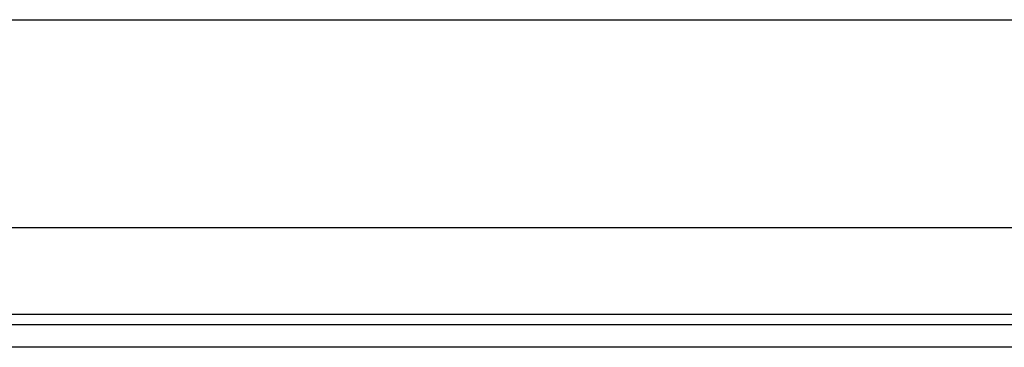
# Model space of a CAD drawing. Header units: inches. Extents: x 15 to 513, y 46 to 241.
# Tile 159 of 256: x 114.325 to 117.283, y 131.16 to 132.143. Entities that reach past the tile are written whole.
import ezdxf

# ---------------------------------------------------------------- set-up
doc = ezdxf.new("R2010")
doc.units = ezdxf.units.IN
doc.header["$MEASUREMENT"] = 0
doc.layers.add('Visible Edges(ANSI)', color=7, linetype='Continuous', lineweight=25)
doc.layers.add('Visible Tangent Edges(ANSI)', color=7, linetype='Continuous', lineweight=25)

msp = doc.modelspace()

# ---------------------------------------------------------------- linework, layer by layer
at = {"layer": 'Visible Edges(ANSI)'}
for p, q in [((70.3676, 132.1428), (122.3036, 132.1428)), ((117.7322, 131.5178), (105.141, 131.5178)), ((105.4791, 131.2278), (117.3941, 131.2278)), ((117.3941, 131.1598), (105.4791, 131.1598))]:
    msp.add_line(p, q, dxfattribs=at)
at = {"layer": 'Visible Tangent Edges(ANSI)'}
msp.add_line((105.4127, 131.2588), (117.4606, 131.2588), dxfattribs=at)

doc.saveas('drawing.dxf')
